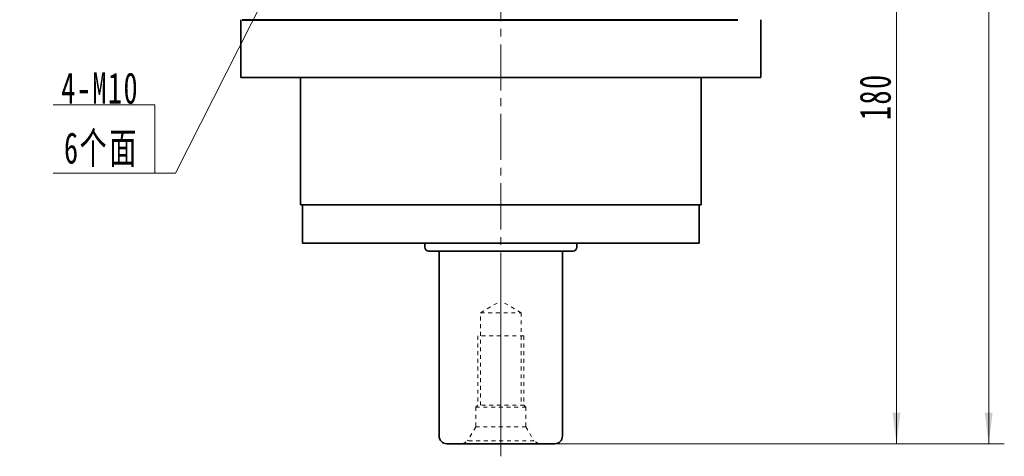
# Model space of a CAD drawing. Header units: millimetres. Extents: x 1481 to 2401, y 182 to 829.
# Tile 4 of 7: x 1984 to 2240, y 491 to 604. Entities that reach past the tile are written whole.
import ezdxf

# ---------------------------------------------------------------- set-up
doc = ezdxf.new("R2010")
doc.units = ezdxf.units.MM
doc.linetypes.add('点画线', pattern=[18, 12, -2, 2, -2])
doc.linetypes.add('虚线', pattern=[2, 1, -1])
doc.layers.get('0').update_dxf_attribs({"lineweight": 35})
for name, color, linetype, lineweight in [('中心线层', 1, '点画线', 18), ('尺寸线层', 3, 'Continuous', 18), ('粗实线', 7, 'Continuous', 50), ('粗实线层', 7, 'Continuous', 35)]:
    doc.layers.add(name, color=color, linetype=linetype, lineweight=lineweight)
doc.styles.add('标准', font='txt', dxfattribs={"width": 0.667})
doc.dimstyles.new('a4-1-1.5', dxfattribs={"dimtxt": 4.5, "dimasz": 4.5, "dimexe": 2.25, "dimexo": 0, "dimgap": 0.75, "dimtad": 1, "dimdec": 3, "dimdsep": 46, "dimtxsty": '标准', "dimblk": '_CAXARROW', "dimcen": 0, "dimdle": 6, "dimazin": 2, "dimtfac": 0.707107, "dimtdec": 3, "dimtix": 1, "dimtmove": 2, "dimatfit": 3, "dimfxl": 0, "dimfrac": 2, "dimtolj": 1, "dimtzin": 0, "dimarcsym": 0})

# ---------------------------------------------------------------- blocks, each defined once
blk = doc.blocks.new('*X12')
at = {"layer": '尺寸线层', "linetype": 'Continuous'}
blk.add_hatch(color=0, dxfattribs=at).paths.add_polyline_path([(31.37, 51.33), (28.62, 43.65), (26.81, 44.56)], flags=0)
at = {"layer": '尺寸线层', "color": 0, "linetype": 'Continuous'}
blk.add_line((31.37, 51.33), (5.4, 0), dxfattribs=at)
at = {"layer": '尺寸线层', "color": 0}
for p, q in [((0, 17.78), (-26.31, 17.78)), ((0, 0), (0, 17.78)), ((0, 0), (-26.31, 0)), ((5.4, 0), (0, 0))]:
    blk.add_line(p, q, dxfattribs=at)
at = {"layer": '尺寸线层', "color": 0, "insert": (-4.05, 1.62), "char_height": 8.1, "width": 44.5278, "attachment_point": 9, "line_spacing_factor": 1.15057, "style": '标准'}
blk.add_mtext('\\T1.1;4-M10\\P6个面', dxfattribs=at)
blk = doc.blocks.new('*X19')
at = {"layer": '尺寸线层', "linetype": 'Continuous'}
for points in [[(2212.08, 674.39), (2213.09, 666.29), (2211.06, 666.29)], [(2212.08, 494.39), (2213.09, 502.49), (2211.06, 502.49)]]:
    blk.add_hatch(color=0, dxfattribs=at).paths.add_polyline_path(points, flags=0)
at = {"layer": '尺寸线层', "color": 0, "linetype": 'Continuous'}
for p, q in [((2178.12, 674.39), (2216.13, 674.39)), ((2212.08, 674.39), (2212.08, 494.39)), ((2123.37, 494.39), (2216.13, 494.39))]:
    blk.add_line(p, q, dxfattribs=at)
at = {"layer": '尺寸线层', "color": 0, "insert": (2206.59, 584.39), "char_height": 8.1, "width": 24.1458, "attachment_point": 5, "rotation": 90, "line_spacing_factor": 1.15057, "style": '标准'}
blk.add_mtext('\\T1.1;180', dxfattribs=at)
blk = doc.blocks.new('_CAXARROW')
blk.add_hatch(color=0).paths.add_polyline_path([(0, 0), (-1, 0.125), (-1, -0.125)], flags=0)
blk = doc.blocks.new('*X20')
at = {"layer": '尺寸线层', "linetype": 'Continuous'}
for points in [[(2236.01, 744.39), (2234.99, 736.29), (2237.02, 736.29)], [(2236.01, 494.39), (2234.99, 502.49), (2237.02, 502.49)]]:
    blk.add_hatch(color=0, dxfattribs=at).paths.add_polyline_path(points, flags=0)
at = {"layer": '尺寸线层', "color": 0, "linetype": 'Continuous'}
for p, q in [((2179.37, 744.39), (2240.06, 744.39)), ((2236.01, 494.39), (2236.01, 744.39)), ((2123.37, 494.39), (2240.06, 494.39))]:
    blk.add_line(p, q, dxfattribs=at)
at = {"layer": '尺寸线层', "color": 0, "insert": (2230.52, 619.39), "char_height": 8.1, "width": 25.3482, "attachment_point": 5, "rotation": 90, "line_spacing_factor": 1.15057, "style": '标准'}
blk.add_mtext('\\T1.1;250', dxfattribs=at)
blk = doc.blocks.new('M12螺纹中心孔_2_1')
at = {"layer": '中心线层', "linetype": '点画线', "lineweight": 18}
blk.add_line((40.79, 0), (-3.25, 0), dxfattribs=at)
at = {"layer": '粗实线层', "color": 6, "linetype": '虚线', "lineweight": 18}
for p, q in [((0, -9.9), (0, 9.9)), ((0, 9.9), (0.74, 8.61)), ((4.4, 6.5), (0.74, 8.61)), ((0.74, -8.61), (0.74, 8.61)), ((9.5, 6.5), (4.4, 6.5)), ((4.4, -6.5), (4.4, 6.5)), ((10, 6), (9.5, 6.5)), ((9.5, -6.5), (9.5, 6.5)), ((28, 6), (10, 6)), ((10, -6), (10, 6)), ((10, 5.25), (34, 5.25)), ((28, -6), (28, 6)), ((34, 5.25), (34, -5.25)), ((34, 5.25), (37.03, 0)), ((34, -5.25), (37.03, 0)), ((4.4, -6.5), (0.74, -8.61)), ((9.5, -6.5), (4.4, -6.5)), ((10, -6), (9.5, -6.5)), ((34, -5.25), (10, -5.25)), ((28, -6), (10, -6)), ((0, -9.9), (0.74, -8.61))]:
    blk.add_line(p, q, dxfattribs=at)

msp = doc.modelspace()

# ---------------------------------------------------------------- linework, layer by layer
at = {"layer": '中心线层'}
msp.add_line((2109.3672, 495.9997), (2109.3672, 747.3892), dxfattribs=at)
at = {"layer": '粗实线', "color": 0, "lineweight": 40}
msp.add_line((2042.2352, 604.3892), (2170.8672, 604.3892), dxfattribs=at)
at = {"layer": '粗实线层'}
for p, q in [((2041.8672, 604.3892), (2041.8672, 589.3892)), ((2176.8672, 589.3892), (2176.8672, 604.3892)), ((2041.8672, 589.3892), (2176.8672, 589.3892)), ((2057.3672, 556.3892), (2057.3672, 589.3892)), ((2161.3672, 556.3892), (2161.3672, 589.3892)), ((2057.3672, 556.3892), (2161.3672, 556.3892)), ((2057.8672, 546.3892), (2057.8672, 556.3892)), ((2160.8672, 556.3892), (2160.8672, 546.3892)), ((2057.8672, 546.3892), (2160.8672, 546.3892)), ((2089.6172, 546.3892), (2089.6172, 545.3892)), ((2128.1172, 544.3892), (2090.6172, 544.3892)), ((2093.3672, 496.3892), (2093.3672, 544.3892)), ((2125.3672, 496.3892), (2125.3672, 544.3892)), ((2129.1172, 546.3892), (2129.1172, 545.3892)), ((2123.3672, 494.3892), (2095.3672, 494.3892))]:
    msp.add_line(p, q, dxfattribs=at)
for centre, radius, start, end in [((2090.6172, 545.3892), 1, 180, 270), ((2128.1172, 545.3892), 1, 270, 0), ((2095.3672, 496.3892), 2, 180, 270), ((2123.3672, 496.3892), 2, 270, 0)]:
    msp.add_arc(centre, radius, start, end, dxfattribs=at)

# ---------------------------------------------------------------- block references
at = {"layer": '尺寸线层'}
msp.add_blockref('*X12', (2019.5224, 564.5671), dxfattribs=at)
at = {"layer": '粗实线层', "rotation": 90}
msp.add_blockref('M12螺纹中心孔_2_1', (2109.3672, 494.3892), dxfattribs=at)

# ---------------------------------------------------------------- dimensions: what is measured, and where the dimension line sits
at = {"layer": '尺寸线层'}
for base, p1, p2, angle, picture, middle in [((2236.0058, 744.3892), (2123.3743, 494.3892), (2179.3672, 744.3892), 90, '*X20', (2230.5225, 619.3892)), ((2212.0768, 494.3892), (2178.1172, 674.3892), (2123.3672, 494.3892), 270, '*X19', (2206.5935, 584.3892))]:
    dim = msp.add_linear_dim(base=base, p1=p1, p2=p2, angle=angle, dimstyle='a4-1-1.5', override={"dimsah": 1, "dimtfill": 1, "dimtzin": 0}, dxfattribs=at)
    dim.commit()
    dim.dimension.update_dxf_attribs({"geometry": picture, "text_midpoint": middle})

doc.saveas('drawing.dxf')
